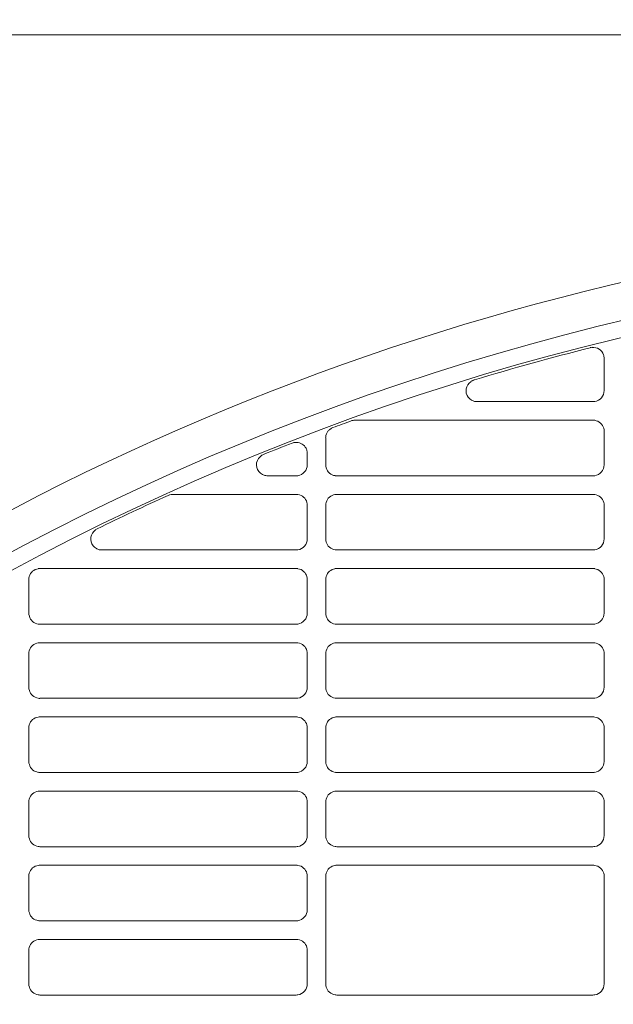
# Model space of a CAD drawing. Header units: millimetres. Extents: x -3034 to 546681, y -100001 to 133386.
# Tile 146 of 173: x 101840 to 101920, y -17781 to -17648. Entities that reach past the tile are written whole.
import ezdxf

# ---------------------------------------------------------------- set-up
doc = ezdxf.new("R2010")
doc.units = ezdxf.units.MM
doc.linetypes.add('ACAD_ISO03W100', pattern=[150, 60, -90])
doc.layers.get('Defpoints').update_dxf_attribs({"color": 252})
for name, color, linetype in [('___INST__AR_podstawy', 3, 'Continuous'), ('DETAIL', 5, 'Continuous'), ('ELEK CIENKIE', 80, 'Continuous'), ('ELEK ODGROMÓWKA', 214, 'Continuous')]:
    doc.layers.add(name, color=color, linetype=linetype)
doc.layers.add('I_WYMIARY', color=6, linetype='Continuous', lineweight=18)
doc.styles.add('DETALE1_100', font='arial.ttf', dxfattribs={"width": 0.6, "height": 200})
doc.dimstyles.new('Detale 1_100', dxfattribs={"dimscale": 0.12, "dimtxt": 250, "dimasz": 20, "dimexe": 50, "dimexo": 0, "dimgap": 30, "dimtad": 1, "dimdec": 1, "dimlfac": 0.1, "dimzin": 9, "dimdsep": 46, "dimtxsty": 'DETALE1_100', "dimblk1": 'DIM_KRESKA_', "dimblk2": 'DIM_KRESKA_', "dimsah": 1, "dimcen": 0, "dimse1": 1, "dimse2": 1, "dimclrd": 256, "dimclre": 256, "dimclrt": 256, "dimadec": 0, "dimazin": 0, "dimtfac": 0.01, "dimtdec": 1, "dimtix": 1, "dimtofl": 0, "dimtmove": 0, "dimatfit": 3, "dimfxl": 1, "dimtolj": 1, "dimtzin": 12, "dimlwd": -1, "dimarcsym": 0})

# ---------------------------------------------------------------- blocks, each defined once
blk = doc.blocks.new('iglice')
at = {"layer": 'ELEK CIENKIE', "color": 80, "linetype": 'ACAD_ISO03W100', "ltscale": 3}
blk.add_circle((-5706.4, 7322.5), 4350, dxfattribs=at)
blk = doc.blocks.new('wentDACH')
at = {"layer": 'DETAIL', "color": 8, "linetype": 'Continuous', "lineweight": 9}
for p, q in [((-84305.37, 25750.79), (-83742.92, 25750.79)), ((-84115.96, 25707.17), (-84115.96, 25702.83)), ((-84134.34, 25703.6), (-84134.47, 25703.34)), ((-84134.15, 25703.84), (-84134.34, 25703.6)), ((-84133.93, 25704.03), (-84134.15, 25703.84)), ((-84134.55, 25703.05), (-84134.57, 25702.75)), ((-84134.57, 25702.75), (-84134.53, 25702.46)), ((-84134.47, 25703.34), (-84134.55, 25703.05)), ((-84134.53, 25702.46), (-84134.42, 25702.18)), ((-84134.42, 25702.18), (-84134.26, 25701.93)), ((-84134.26, 25701.93), (-84134.06, 25701.71)), ((-84134.06, 25701.71), (-84133.81, 25701.55)), ((-84117.46, 25701.34), (-84133.02, 25701.34)), ((-84149.51, 25698.84), (-84117.45, 25698.84)), ((-84117.01, 25698.77), (-84117.22, 25698.82)), ((-84116.81, 25698.7), (-84117.01, 25698.77)), ((-84116.63, 25698.59), (-84116.81, 25698.7)), ((-84116.46, 25698.46), (-84116.63, 25698.59)), ((-84116.31, 25698.31), (-84116.46, 25698.46)), ((-84116.19, 25698.14), (-84116.31, 25698.31)), ((-84153.29, 25697.18), (-84153.33, 25697.1)), ((-84153.23, 25697.26), (-84153.29, 25697.18)), ((-84153.18, 25697.34), (-84153.23, 25697.26)), ((-84153.12, 25697.42), (-84153.18, 25697.34)), ((-84153.05, 25697.49), (-84153.12, 25697.42)), ((-84152.98, 25697.56), (-84153.05, 25697.49)), ((-84152.9, 25697.62), (-84152.98, 25697.56)), ((-84116.09, 25697.96), (-84116.19, 25698.14)), ((-84116.02, 25697.76), (-84116.09, 25697.96)), ((-84115.97, 25697.55), (-84116.02, 25697.76)), ((-84115.96, 25697.34), (-84115.97, 25697.55)), ((-84115.96, 25697.34), (-84115.96, 25692.83)), ((-84157.58, 25695.85), (-84157.77, 25695.82)), ((-84157.38, 25695.85), (-84157.58, 25695.85)), ((-84157.19, 25695.83), (-84157.38, 25695.85)), ((-84157, 25695.78), (-84157.19, 25695.83)), ((-84156.82, 25695.71), (-84157, 25695.78)), ((-84156.65, 25695.62), (-84156.82, 25695.71)), ((-84156.5, 25695.51), (-84156.65, 25695.62)), ((-84156.36, 25695.37), (-84156.5, 25695.51)), ((-84153.48, 25692.83), (-84153.48, 25696.44)), ((-84156.23, 25695.22), (-84156.36, 25695.37)), ((-84156.13, 25695.06), (-84156.23, 25695.22)), ((-84155.96, 25694.36), (-84155.96, 25692.84)), ((-84162.79, 25693.11), (-84162.82, 25692.79)), ((-84162.69, 25693.41), (-84162.79, 25693.11)), ((-84162.53, 25693.69), (-84162.69, 25693.41)), ((-84162.32, 25693.92), (-84162.53, 25693.69)), ((-84162.07, 25694.11), (-84162.32, 25693.92)), ((-84162.82, 25692.79), (-84162.78, 25692.48)), ((-84162.78, 25692.48), (-84162.67, 25692.18)), ((-84162.67, 25692.18), (-84162.5, 25691.92)), ((-84162.5, 25691.92), (-84162.28, 25691.69)), ((-84162.28, 25691.69), (-84162.02, 25691.52)), ((-84153.48, 25692.83), (-84153.47, 25692.62)), ((-84153.47, 25692.62), (-84153.42, 25692.41)), ((-84153.42, 25692.41), (-84153.35, 25692.21)), ((-84153.35, 25692.21), (-84153.25, 25692.03)), ((-84153.25, 25692.03), (-84153.13, 25691.86)), ((-84153.13, 25691.86), (-84152.98, 25691.71)), ((-84152.98, 25691.71), (-84152.81, 25691.58)), ((-84152.81, 25691.58), (-84152.62, 25691.48)), ((-84157.46, 25691.34), (-84161.29, 25691.34)), ((-84152.62, 25691.48), (-84152.43, 25691.4)), ((-84152.43, 25691.4), (-84152.22, 25691.36)), ((-84117.46, 25691.34), (-84151.99, 25691.34)), ((-84174.09, 25688.84), (-84157.45, 25688.84)), ((-84157.01, 25688.77), (-84157.22, 25688.82)), ((-84156.81, 25688.7), (-84157.01, 25688.77)), ((-84156.63, 25688.59), (-84156.81, 25688.7)), ((-84156.46, 25688.46), (-84156.63, 25688.59)), ((-84156.31, 25688.31), (-84156.46, 25688.46)), ((-84156.19, 25688.14), (-84156.31, 25688.31)), ((-84156.09, 25687.96), (-84156.19, 25688.14)), ((-84156.02, 25687.76), (-84156.09, 25687.96)), ((-84155.97, 25687.55), (-84156.02, 25687.76)), ((-84155.96, 25687.34), (-84155.97, 25687.55)), ((-84153.47, 25687.56), (-84153.48, 25687.35)), ((-84153.43, 25687.76), (-84153.47, 25687.56)), ((-84153.35, 25687.96), (-84153.43, 25687.76)), ((-84153.25, 25688.15), (-84153.35, 25687.96)), ((-84153.13, 25688.32), (-84153.25, 25688.15)), ((-84152.98, 25688.47), (-84153.13, 25688.32)), ((-84152.81, 25688.59), (-84152.98, 25688.47)), ((-84152.63, 25688.7), (-84152.81, 25688.59)), ((-84152.43, 25688.77), (-84152.63, 25688.7)), ((-84152.23, 25688.82), (-84152.43, 25688.77)), ((-84152, 25688.84), (-84117.45, 25688.84)), ((-84117.01, 25688.77), (-84117.22, 25688.82)), ((-84116.81, 25688.7), (-84117.01, 25688.77)), ((-84116.63, 25688.59), (-84116.81, 25688.7)), ((-84116.46, 25688.46), (-84116.63, 25688.59)), ((-84116.31, 25688.31), (-84116.46, 25688.46)), ((-84116.19, 25688.14), (-84116.31, 25688.31)), ((-84116.09, 25687.96), (-84116.19, 25688.14)), ((-84116.02, 25687.76), (-84116.09, 25687.96)), ((-84115.97, 25687.55), (-84116.02, 25687.76)), ((-84115.96, 25687.34), (-84115.97, 25687.55)), ((-84155.96, 25687.34), (-84155.96, 25682.84)), ((-84153.48, 25682.83), (-84153.48, 25687.35)), ((-84115.96, 25687.34), (-84115.96, 25682.84)), ((-84184.93, 25683.61), (-84185.06, 25683.34)), ((-84184.74, 25683.85), (-84184.93, 25683.61)), ((-84184.52, 25684.04), (-84184.74, 25683.85)), ((-84185.14, 25683.05), (-84185.15, 25682.75)), ((-84185.15, 25682.75), (-84185.11, 25682.45)), ((-84185.06, 25683.34), (-84185.14, 25683.05)), ((-84185.11, 25682.45), (-84185, 25682.17)), ((-84153.48, 25682.83), (-84153.47, 25682.62)), ((-84153.47, 25682.62), (-84153.42, 25682.41)), ((-84153.42, 25682.41), (-84153.35, 25682.21)), ((-84185, 25682.17), (-84184.84, 25681.91)), ((-84184.84, 25681.91), (-84184.63, 25681.7)), ((-84184.63, 25681.7), (-84184.38, 25681.53)), ((-84157.46, 25681.34), (-84183.63, 25681.34)), ((-84153.35, 25682.21), (-84153.25, 25682.03)), ((-84153.25, 25682.03), (-84153.13, 25681.86)), ((-84153.13, 25681.86), (-84152.98, 25681.71)), ((-84152.98, 25681.71), (-84152.81, 25681.58)), ((-84152.81, 25681.58), (-84152.62, 25681.48)), ((-84152.62, 25681.48), (-84152.43, 25681.4)), ((-84152.43, 25681.4), (-84152.22, 25681.36)), ((-84117.46, 25681.34), (-84151.99, 25681.34)), ((-84193.13, 25678.32), (-84193.25, 25678.15)), ((-84192.98, 25678.47), (-84193.13, 25678.32)), ((-84192.81, 25678.59), (-84192.98, 25678.47)), ((-84192.63, 25678.7), (-84192.81, 25678.59)), ((-84192.43, 25678.77), (-84192.63, 25678.7)), ((-84192.23, 25678.82), (-84192.43, 25678.77)), ((-84191.99, 25678.84), (-84157.45, 25678.84)), ((-84157.01, 25678.77), (-84157.22, 25678.82)), ((-84156.81, 25678.7), (-84157.01, 25678.77)), ((-84156.63, 25678.59), (-84156.81, 25678.7)), ((-84156.46, 25678.46), (-84156.63, 25678.59)), ((-84156.31, 25678.31), (-84156.46, 25678.46)), ((-84156.19, 25678.14), (-84156.31, 25678.31)), ((-84153.13, 25678.32), (-84153.25, 25678.15)), ((-84152.98, 25678.47), (-84153.13, 25678.32)), ((-84152.81, 25678.59), (-84152.98, 25678.47)), ((-84152.63, 25678.7), (-84152.81, 25678.59)), ((-84152.43, 25678.77), (-84152.63, 25678.7)), ((-84152.23, 25678.82), (-84152.43, 25678.77)), ((-84151.99, 25678.84), (-84117.45, 25678.84)), ((-84117.01, 25678.77), (-84117.22, 25678.82)), ((-84116.81, 25678.7), (-84117.01, 25678.77)), ((-84116.63, 25678.59), (-84116.81, 25678.7)), ((-84116.46, 25678.46), (-84116.63, 25678.59)), ((-84116.31, 25678.31), (-84116.46, 25678.46)), ((-84116.19, 25678.14), (-84116.31, 25678.31)), ((-84193.47, 25677.56), (-84193.48, 25677.35)), ((-84193.48, 25672.83), (-84193.48, 25677.35)), ((-84193.43, 25677.76), (-84193.47, 25677.56)), ((-84193.35, 25677.96), (-84193.43, 25677.76)), ((-84193.25, 25678.15), (-84193.35, 25677.96)), ((-84156.09, 25677.96), (-84156.19, 25678.14)), ((-84156.02, 25677.76), (-84156.09, 25677.96)), ((-84155.97, 25677.55), (-84156.02, 25677.76)), ((-84155.96, 25677.34), (-84155.97, 25677.55)), ((-84155.96, 25677.34), (-84155.96, 25672.84)), ((-84153.47, 25677.56), (-84153.48, 25677.35)), ((-84153.48, 25672.83), (-84153.48, 25677.35)), ((-84153.43, 25677.76), (-84153.47, 25677.56)), ((-84153.35, 25677.96), (-84153.43, 25677.76)), ((-84153.25, 25678.15), (-84153.35, 25677.96)), ((-84116.09, 25677.96), (-84116.19, 25678.14)), ((-84116.02, 25677.76), (-84116.09, 25677.96)), ((-84115.97, 25677.55), (-84116.02, 25677.76)), ((-84115.96, 25677.34), (-84115.97, 25677.55)), ((-84115.96, 25677.34), (-84115.96, 25672.84)), ((-84193.48, 25672.83), (-84193.47, 25672.62)), ((-84193.47, 25672.62), (-84193.42, 25672.41)), ((-84193.42, 25672.41), (-84193.35, 25672.21)), ((-84193.35, 25672.21), (-84193.25, 25672.03)), ((-84193.25, 25672.03), (-84193.12, 25671.86)), ((-84193.12, 25671.86), (-84192.98, 25671.71)), ((-84192.98, 25671.71), (-84192.81, 25671.58)), ((-84153.48, 25672.83), (-84153.47, 25672.62)), ((-84153.47, 25672.62), (-84153.42, 25672.41)), ((-84153.42, 25672.41), (-84153.35, 25672.21)), ((-84153.35, 25672.21), (-84153.25, 25672.03)), ((-84153.25, 25672.03), (-84153.13, 25671.86)), ((-84153.13, 25671.86), (-84152.98, 25671.71)), ((-84152.98, 25671.71), (-84152.81, 25671.58)), ((-84192.81, 25671.58), (-84192.62, 25671.48)), ((-84192.62, 25671.48), (-84192.43, 25671.4)), ((-84192.43, 25671.4), (-84192.22, 25671.36)), ((-84157.46, 25671.34), (-84191.99, 25671.34)), ((-84152.81, 25671.58), (-84152.62, 25671.48)), ((-84152.62, 25671.48), (-84152.43, 25671.4)), ((-84152.43, 25671.4), (-84152.22, 25671.36)), ((-84117.46, 25671.34), (-84151.99, 25671.34)), ((-84193.43, 25667.76), (-84193.47, 25667.56)), ((-84193.35, 25667.96), (-84193.43, 25667.76)), ((-84193.25, 25668.15), (-84193.35, 25667.96)), ((-84193.13, 25668.32), (-84193.25, 25668.15)), ((-84192.98, 25668.47), (-84193.13, 25668.32)), ((-84192.81, 25668.59), (-84192.98, 25668.47)), ((-84192.63, 25668.7), (-84192.81, 25668.59)), ((-84192.43, 25668.77), (-84192.63, 25668.7)), ((-84192.23, 25668.82), (-84192.43, 25668.77)), ((-84191.99, 25668.84), (-84157.45, 25668.84)), ((-84157.01, 25668.77), (-84157.22, 25668.82)), ((-84156.81, 25668.7), (-84157.01, 25668.77)), ((-84156.63, 25668.59), (-84156.81, 25668.7)), ((-84156.46, 25668.46), (-84156.63, 25668.59)), ((-84156.31, 25668.31), (-84156.46, 25668.46)), ((-84156.19, 25668.14), (-84156.31, 25668.31)), ((-84156.09, 25667.96), (-84156.19, 25668.14)), ((-84156.02, 25667.76), (-84156.09, 25667.96)), ((-84155.97, 25667.55), (-84156.02, 25667.76)), ((-84153.43, 25667.76), (-84153.47, 25667.56)), ((-84153.35, 25667.96), (-84153.43, 25667.76)), ((-84153.25, 25668.15), (-84153.35, 25667.96)), ((-84153.13, 25668.32), (-84153.25, 25668.15)), ((-84152.98, 25668.47), (-84153.13, 25668.32)), ((-84152.81, 25668.59), (-84152.98, 25668.47)), ((-84152.63, 25668.7), (-84152.81, 25668.59)), ((-84152.43, 25668.77), (-84152.63, 25668.7)), ((-84152.23, 25668.82), (-84152.43, 25668.77)), ((-84151.99, 25668.84), (-84117.45, 25668.84)), ((-84117.01, 25668.77), (-84117.22, 25668.82)), ((-84116.81, 25668.7), (-84117.01, 25668.77)), ((-84116.63, 25668.59), (-84116.81, 25668.7)), ((-84116.46, 25668.46), (-84116.63, 25668.59)), ((-84116.31, 25668.31), (-84116.46, 25668.46)), ((-84116.19, 25668.14), (-84116.31, 25668.31)), ((-84116.09, 25667.96), (-84116.19, 25668.14)), ((-84116.02, 25667.76), (-84116.09, 25667.96)), ((-84115.97, 25667.55), (-84116.02, 25667.76)), ((-84193.47, 25667.56), (-84193.48, 25667.35)), ((-84193.48, 25662.83), (-84193.48, 25667.35)), ((-84155.96, 25667.34), (-84155.97, 25667.55)), ((-84155.96, 25667.34), (-84155.96, 25662.84)), ((-84153.47, 25667.56), (-84153.48, 25667.35)), ((-84153.48, 25662.83), (-84153.48, 25667.35)), ((-84115.96, 25667.34), (-84115.97, 25667.55)), ((-84115.96, 25667.34), (-84115.96, 25662.84)), ((-84193.48, 25662.83), (-84193.47, 25662.62)), ((-84193.47, 25662.62), (-84193.42, 25662.41)), ((-84193.42, 25662.41), (-84193.35, 25662.21)), ((-84153.48, 25662.83), (-84153.47, 25662.62)), ((-84153.47, 25662.62), (-84153.42, 25662.41)), ((-84153.42, 25662.41), (-84153.35, 25662.21)), ((-84193.35, 25662.21), (-84193.25, 25662.03)), ((-84193.25, 25662.03), (-84193.12, 25661.86)), ((-84193.12, 25661.86), (-84192.98, 25661.71)), ((-84192.98, 25661.71), (-84192.81, 25661.58)), ((-84192.81, 25661.58), (-84192.62, 25661.48)), ((-84192.62, 25661.48), (-84192.43, 25661.4)), ((-84192.43, 25661.4), (-84192.22, 25661.36)), ((-84157.46, 25661.34), (-84191.99, 25661.34)), ((-84153.35, 25662.21), (-84153.25, 25662.03)), ((-84153.25, 25662.03), (-84153.13, 25661.86)), ((-84153.13, 25661.86), (-84152.98, 25661.71)), ((-84152.98, 25661.71), (-84152.81, 25661.58)), ((-84152.81, 25661.58), (-84152.62, 25661.48)), ((-84152.62, 25661.48), (-84152.43, 25661.4)), ((-84152.43, 25661.4), (-84152.22, 25661.36)), ((-84117.46, 25661.34), (-84151.99, 25661.34)), ((-84192.98, 25658.47), (-84193.13, 25658.32)), ((-84192.81, 25658.59), (-84192.98, 25658.47)), ((-84192.63, 25658.7), (-84192.81, 25658.59)), ((-84192.43, 25658.77), (-84192.63, 25658.7)), ((-84192.23, 25658.82), (-84192.43, 25658.77)), ((-84191.99, 25658.84), (-84157.45, 25658.84)), ((-84157.01, 25658.77), (-84157.22, 25658.82)), ((-84156.81, 25658.7), (-84157.01, 25658.77)), ((-84156.63, 25658.59), (-84156.81, 25658.7)), ((-84156.46, 25658.46), (-84156.63, 25658.59)), ((-84156.31, 25658.31), (-84156.46, 25658.46)), ((-84152.98, 25658.47), (-84153.13, 25658.32)), ((-84152.81, 25658.59), (-84152.98, 25658.47)), ((-84152.63, 25658.7), (-84152.81, 25658.59)), ((-84152.43, 25658.77), (-84152.63, 25658.7)), ((-84152.23, 25658.82), (-84152.43, 25658.77)), ((-84151.99, 25658.84), (-84117.45, 25658.84)), ((-84117.01, 25658.77), (-84117.22, 25658.82)), ((-84116.81, 25658.7), (-84117.01, 25658.77)), ((-84116.63, 25658.59), (-84116.81, 25658.7)), ((-84116.46, 25658.46), (-84116.63, 25658.59)), ((-84116.31, 25658.31), (-84116.46, 25658.46)), ((-84193.47, 25657.56), (-84193.48, 25657.35)), ((-84193.48, 25652.83), (-84193.48, 25657.35)), ((-84193.43, 25657.76), (-84193.47, 25657.56)), ((-84193.35, 25657.96), (-84193.43, 25657.76)), ((-84193.25, 25658.15), (-84193.35, 25657.96)), ((-84193.13, 25658.32), (-84193.25, 25658.15)), ((-84156.19, 25658.14), (-84156.31, 25658.31)), ((-84156.09, 25657.96), (-84156.19, 25658.14)), ((-84156.02, 25657.76), (-84156.09, 25657.96)), ((-84155.97, 25657.55), (-84156.02, 25657.76)), ((-84155.96, 25657.34), (-84155.97, 25657.55)), ((-84155.96, 25657.34), (-84155.96, 25652.84)), ((-84153.47, 25657.56), (-84153.48, 25657.35)), ((-84153.48, 25652.83), (-84153.48, 25657.35)), ((-84153.43, 25657.76), (-84153.47, 25657.56)), ((-84153.35, 25657.96), (-84153.43, 25657.76)), ((-84153.25, 25658.15), (-84153.35, 25657.96)), ((-84153.13, 25658.32), (-84153.25, 25658.15)), ((-84116.19, 25658.14), (-84116.31, 25658.31)), ((-84116.09, 25657.96), (-84116.19, 25658.14)), ((-84116.02, 25657.76), (-84116.09, 25657.96)), ((-84115.97, 25657.55), (-84116.02, 25657.76)), ((-84115.96, 25657.34), (-84115.97, 25657.55)), ((-84115.96, 25657.34), (-84115.96, 25652.84)), ((-84193.48, 25652.83), (-84193.47, 25652.62)), ((-84193.47, 25652.62), (-84193.42, 25652.41)), ((-84193.42, 25652.41), (-84193.35, 25652.22)), ((-84193.35, 25652.22), (-84193.25, 25652.03)), ((-84193.25, 25652.03), (-84193.12, 25651.86)), ((-84193.12, 25651.86), (-84192.98, 25651.71)), ((-84192.98, 25651.71), (-84192.81, 25651.58)), ((-84153.48, 25652.83), (-84153.47, 25652.62)), ((-84153.47, 25652.62), (-84153.42, 25652.42)), ((-84153.42, 25652.42), (-84153.35, 25652.22)), ((-84153.35, 25652.22), (-84153.25, 25652.03)), ((-84153.25, 25652.03), (-84153.13, 25651.86)), ((-84153.13, 25651.86), (-84152.98, 25651.71)), ((-84152.98, 25651.71), (-84152.81, 25651.59)), ((-84192.81, 25651.58), (-84192.62, 25651.48)), ((-84192.62, 25651.48), (-84192.43, 25651.41)), ((-84192.43, 25651.41), (-84192.22, 25651.36)), ((-84157.46, 25651.34), (-84191.99, 25651.34)), ((-84152.81, 25651.59), (-84152.62, 25651.48)), ((-84152.62, 25651.48), (-84152.43, 25651.41)), ((-84152.43, 25651.41), (-84152.22, 25651.36)), ((-84117.46, 25651.34), (-84151.99, 25651.34)), ((-84193.43, 25647.76), (-84193.47, 25647.56)), ((-84193.35, 25647.96), (-84193.43, 25647.76)), ((-84193.25, 25648.15), (-84193.35, 25647.96)), ((-84193.13, 25648.31), (-84193.25, 25648.15)), ((-84192.98, 25648.46), (-84193.13, 25648.31)), ((-84192.81, 25648.59), (-84192.98, 25648.46)), ((-84192.63, 25648.7), (-84192.81, 25648.59)), ((-84192.43, 25648.77), (-84192.63, 25648.7)), ((-84192.23, 25648.82), (-84192.43, 25648.77)), ((-84191.99, 25648.84), (-84157.45, 25648.84)), ((-84157.01, 25648.77), (-84157.22, 25648.82)), ((-84156.81, 25648.69), (-84157.01, 25648.77)), ((-84156.63, 25648.59), (-84156.81, 25648.69)), ((-84156.46, 25648.46), (-84156.63, 25648.59)), ((-84156.31, 25648.31), (-84156.46, 25648.46)), ((-84156.19, 25648.14), (-84156.31, 25648.31)), ((-84156.09, 25647.95), (-84156.19, 25648.14)), ((-84156.02, 25647.76), (-84156.09, 25647.95)), ((-84155.97, 25647.55), (-84156.02, 25647.76)), ((-84153.43, 25647.76), (-84153.47, 25647.55)), ((-84153.35, 25647.96), (-84153.43, 25647.76)), ((-84153.25, 25648.14), (-84153.35, 25647.96)), ((-84153.13, 25648.31), (-84153.25, 25648.14)), ((-84152.98, 25648.46), (-84153.13, 25648.31)), ((-84152.81, 25648.59), (-84152.98, 25648.46)), ((-84152.63, 25648.69), (-84152.81, 25648.59)), ((-84152.43, 25648.77), (-84152.63, 25648.69)), ((-84152.23, 25648.82), (-84152.43, 25648.77)), ((-84151.99, 25648.84), (-84117.45, 25648.84)), ((-84117.01, 25648.77), (-84117.22, 25648.82)), ((-84116.81, 25648.69), (-84117.01, 25648.77)), ((-84116.63, 25648.59), (-84116.81, 25648.69)), ((-84116.46, 25648.46), (-84116.63, 25648.59)), ((-84116.31, 25648.31), (-84116.46, 25648.46)), ((-84116.19, 25648.14), (-84116.31, 25648.31)), ((-84116.09, 25647.95), (-84116.19, 25648.14)), ((-84116.02, 25647.75), (-84116.09, 25647.95)), ((-84115.97, 25647.55), (-84116.02, 25647.75)), ((-84193.47, 25647.56), (-84193.48, 25647.35)), ((-84193.48, 25642.83), (-84193.48, 25647.35)), ((-84155.96, 25647.34), (-84155.97, 25647.55)), ((-84155.96, 25647.34), (-84155.96, 25642.84)), ((-84153.47, 25647.55), (-84153.48, 25647.34)), ((-84153.48, 25642.83), (-84153.48, 25647.34)), ((-84115.96, 25647.34), (-84115.97, 25647.55)), ((-84115.96, 25647.34), (-84115.96, 25642.84)), ((-84193.48, 25642.83), (-84193.47, 25642.62)), ((-84193.47, 25642.62), (-84193.42, 25642.41)), ((-84193.42, 25642.41), (-84193.35, 25642.21)), ((-84153.48, 25642.83), (-84153.47, 25642.62)), ((-84153.47, 25642.62), (-84153.42, 25642.41)), ((-84153.42, 25642.41), (-84153.35, 25642.21)), ((-84193.35, 25642.21), (-84193.25, 25642.03)), ((-84193.25, 25642.03), (-84193.12, 25641.86)), ((-84193.12, 25641.86), (-84192.98, 25641.71)), ((-84192.98, 25641.71), (-84192.81, 25641.58)), ((-84192.81, 25641.58), (-84192.62, 25641.48)), ((-84192.62, 25641.48), (-84192.43, 25641.4)), ((-84192.43, 25641.4), (-84192.22, 25641.36)), ((-84157.46, 25641.34), (-84191.99, 25641.34)), ((-84153.35, 25642.21), (-84153.25, 25642.03)), ((-84153.25, 25642.03), (-84153.13, 25641.86)), ((-84153.13, 25641.86), (-84152.98, 25641.71)), ((-84152.98, 25641.71), (-84152.81, 25641.58)), ((-84152.81, 25641.58), (-84152.62, 25641.48)), ((-84152.62, 25641.48), (-84152.43, 25641.4)), ((-84152.43, 25641.4), (-84152.22, 25641.36)), ((-84117.46, 25641.34), (-84151.99, 25641.34)), ((-84192.98, 25638.47), (-84193.13, 25638.32)), ((-84192.81, 25638.6), (-84192.98, 25638.47)), ((-84192.63, 25638.7), (-84192.81, 25638.6)), ((-84192.43, 25638.77), (-84192.63, 25638.7)), ((-84192.23, 25638.82), (-84192.43, 25638.77)), ((-84191.99, 25638.84), (-84157.45, 25638.84)), ((-84157.01, 25638.77), (-84157.22, 25638.82)), ((-84156.81, 25638.7), (-84157.01, 25638.77)), ((-84156.63, 25638.59), (-84156.81, 25638.7)), ((-84156.46, 25638.46), (-84156.63, 25638.59)), ((-84156.31, 25638.31), (-84156.46, 25638.46)), ((-84152.98, 25638.47), (-84153.13, 25638.32)), ((-84152.81, 25638.59), (-84152.98, 25638.47)), ((-84152.63, 25638.7), (-84152.81, 25638.59)), ((-84152.43, 25638.77), (-84152.63, 25638.7)), ((-84152.23, 25638.82), (-84152.43, 25638.77)), ((-84151.99, 25638.84), (-84117.45, 25638.84)), ((-84117.01, 25638.77), (-84117.22, 25638.82)), ((-84116.81, 25638.7), (-84117.01, 25638.77)), ((-84116.63, 25638.59), (-84116.81, 25638.7)), ((-84116.46, 25638.46), (-84116.63, 25638.59)), ((-84116.31, 25638.31), (-84116.46, 25638.46)), ((-84193.47, 25637.56), (-84193.48, 25637.35)), ((-84193.48, 25632.83), (-84193.48, 25637.35)), ((-84193.43, 25637.76), (-84193.47, 25637.56)), ((-84193.35, 25637.96), (-84193.43, 25637.76)), ((-84193.25, 25638.15), (-84193.35, 25637.96)), ((-84193.13, 25638.32), (-84193.25, 25638.15)), ((-84156.19, 25638.14), (-84156.31, 25638.31)), ((-84156.09, 25637.96), (-84156.19, 25638.14)), ((-84156.02, 25637.76), (-84156.09, 25637.96)), ((-84155.97, 25637.55), (-84156.02, 25637.76)), ((-84155.96, 25637.34), (-84155.97, 25637.55)), ((-84155.96, 25637.34), (-84155.96, 25632.84)), ((-84153.47, 25637.56), (-84153.48, 25637.35)), ((-84153.48, 25622.83), (-84153.48, 25637.35)), ((-84153.43, 25637.76), (-84153.47, 25637.56)), ((-84153.35, 25637.96), (-84153.43, 25637.76)), ((-84153.25, 25638.15), (-84153.35, 25637.96)), ((-84153.13, 25638.32), (-84153.25, 25638.15)), ((-84116.19, 25638.14), (-84116.31, 25638.31)), ((-84116.09, 25637.96), (-84116.19, 25638.14)), ((-84116.02, 25637.76), (-84116.09, 25637.96)), ((-84115.97, 25637.55), (-84116.02, 25637.76)), ((-84115.96, 25637.34), (-84115.97, 25637.55)), ((-84115.96, 25637.34), (-84115.96, 25622.84)), ((-84193.48, 25632.83), (-84193.47, 25632.62)), ((-84193.47, 25632.62), (-84193.42, 25632.41)), ((-84193.42, 25632.41), (-84193.35, 25632.22)), ((-84193.35, 25632.22), (-84193.25, 25632.03)), ((-84193.25, 25632.03), (-84193.12, 25631.86)), ((-84193.12, 25631.86), (-84192.98, 25631.71)), ((-84192.98, 25631.71), (-84192.81, 25631.58)), ((-84192.81, 25631.58), (-84192.62, 25631.48)), ((-84192.62, 25631.48), (-84192.43, 25631.41)), ((-84192.43, 25631.41), (-84192.22, 25631.36)), ((-84157.46, 25631.34), (-84191.99, 25631.34)), ((-84193.35, 25627.96), (-84193.43, 25627.76)), ((-84193.25, 25628.15), (-84193.35, 25627.96)), ((-84193.13, 25628.31), (-84193.25, 25628.15)), ((-84192.98, 25628.46), (-84193.13, 25628.31)), ((-84192.81, 25628.59), (-84192.98, 25628.46)), ((-84192.63, 25628.7), (-84192.81, 25628.59)), ((-84192.43, 25628.77), (-84192.63, 25628.7)), ((-84192.23, 25628.82), (-84192.43, 25628.77)), ((-84191.99, 25628.84), (-84157.45, 25628.84)), ((-84157.01, 25628.77), (-84157.22, 25628.82)), ((-84156.81, 25628.69), (-84157.01, 25628.77)), ((-84156.63, 25628.59), (-84156.81, 25628.69)), ((-84156.46, 25628.46), (-84156.63, 25628.59)), ((-84156.31, 25628.31), (-84156.46, 25628.46)), ((-84156.19, 25628.14), (-84156.31, 25628.31)), ((-84156.09, 25627.95), (-84156.19, 25628.14)), ((-84156.02, 25627.76), (-84156.09, 25627.95)), ((-84193.47, 25627.56), (-84193.48, 25627.35)), ((-84193.48, 25622.83), (-84193.48, 25627.35)), ((-84193.43, 25627.76), (-84193.47, 25627.56)), ((-84155.97, 25627.55), (-84156.02, 25627.76)), ((-84155.96, 25627.34), (-84155.97, 25627.55)), ((-84155.96, 25627.34), (-84155.96, 25622.84)), ((-84193.48, 25622.83), (-84193.47, 25622.62)), ((-84193.47, 25622.62), (-84193.42, 25622.41)), ((-84153.48, 25622.83), (-84153.47, 25622.62)), ((-84153.47, 25622.62), (-84153.42, 25622.41)), ((-84193.42, 25622.41), (-84193.35, 25622.21)), ((-84193.35, 25622.21), (-84193.25, 25622.03)), ((-84193.25, 25622.03), (-84193.12, 25621.86)), ((-84193.12, 25621.86), (-84192.98, 25621.71)), ((-84192.98, 25621.71), (-84192.81, 25621.58)), ((-84192.81, 25621.58), (-84192.62, 25621.48)), ((-84192.62, 25621.48), (-84192.43, 25621.4)), ((-84192.43, 25621.4), (-84192.22, 25621.36)), ((-84157.46, 25621.34), (-84191.99, 25621.34)), ((-84153.42, 25622.41), (-84153.35, 25622.21)), ((-84153.35, 25622.21), (-84153.25, 25622.03)), ((-84153.25, 25622.03), (-84153.13, 25621.86)), ((-84153.13, 25621.86), (-84152.98, 25621.71)), ((-84152.98, 25621.71), (-84152.81, 25621.58)), ((-84152.81, 25621.58), (-84152.62, 25621.48)), ((-84152.62, 25621.48), (-84152.43, 25621.4)), ((-84152.43, 25621.4), (-84152.22, 25621.36)), ((-84117.46, 25621.34), (-84151.99, 25621.34))]:
    blk.add_line(p, q, dxfattribs=at)
for centre, radius, start, end in [((-84034.72, 25380.09), 346.4, 53.7024, 126.2976), ((-84034.72, 25380.09), 341.4, 93.7169, 143.4916), ((-84034.72, 25380.09), 339.2, 93.2993, 143.4916), ((-84034.75, 25380.06), 338.89, 104.1895, 106.9323), ((-84117.45, 25707.16), 1.51, 94.8122, 104.187), ((-84117.45, 25707.17), 1.49, 19.0413, 94.8816), ((-84117.47, 25707.17), 1.51, 0.0568, 18.9614), ((-84132.98, 25702.7), 1.64, 116.2016, 125.5469), ((-84132.97, 25702.67), 1.66, 106.9315, 116.1929), ((-84117.46, 25702.83), 1.5, 278.9087, 359.9914), ((-84133.04, 25702.91), 1.57, 240.6076, 241.7494), ((-84133.03, 25702.94), 1.6, 241.7775, 251.1148), ((-84133.02, 25702.97), 1.64, 251.1256, 260.4695), ((-84133.02, 25703), 1.66, 260.4783, 270.0002), ((-84117.46, 25702.84), 1.5, 270.0028, 278.9522), ((-84034.76, 25380.11), 338.85, 109.8889, 110.3329), ((-84149.5, 25697.27), 1.57, 103.2755, 109.8883), ((-84149.51, 25697.28), 1.56, 96.6474, 103.2748), ((-84149.51, 25697.29), 1.55, 90.008, 96.6433), ((-84117.45, 25697.35), 1.49, 81.0394, 89.9984), ((-84151.99, 25696.44), 1.5, 162.6154, 179.9488), ((-84151.99, 25696.44), 1.49, 153.8642, 162.5592), ((-84151.98, 25696.43), 1.51, 110.3346, 127.6787), ((-84034.76, 25380.11), 338.85, 111.3273, 112.0273), ((-84157.45, 25694.34), 1.51, 102.0878, 111.3249), ((-84161.25, 25692.74), 1.6, 112.0289, 120.968), ((-84157.46, 25694.36), 1.5, 18.5842, 27.8332), ((-84157.47, 25694.36), 1.51, 0.051, 18.5087), ((-84157.46, 25692.84), 1.5, 278.9246, 359.9989), ((-84161.3, 25692.88), 1.54, 242.4511, 242.9041), ((-84161.3, 25692.9), 1.56, 242.9214, 251.5871), ((-84117.46, 25692.84), 1.5, 278.911, 359.9946), ((-84161.29, 25692.92), 1.58, 251.5993, 260.741), ((-84161.29, 25692.94), 1.6, 260.7515, 269.998), ((-84157.46, 25692.84), 1.5, 270.0028, 278.9554), ((-84151.99, 25692.85), 1.51, 261.0734, 269.9973), ((-84117.46, 25692.84), 1.5, 270.0028, 278.9525), ((-84034.75, 25380.09), 338.87, 114.3961, 116.1864), ((-84174.08, 25687.29), 1.55, 106.0622, 114.3949), ((-84174.09, 25687.3), 1.54, 90.0575, 106.0371), ((-84157.45, 25687.35), 1.49, 81.0367, 89.9984), ((-84152, 25687.34), 1.5, 90.0016, 98.9376), ((-84117.45, 25687.35), 1.49, 81.0393, 89.9984), ((-84183.6, 25682.77), 1.56, 123.3579, 125.6956), ((-84183.6, 25682.77), 1.57, 116.1899, 123.3553), ((-84157.46, 25682.84), 1.5, 278.926, 0.0021), ((-84117.46, 25682.84), 1.5, 278.9133, 359.9978), ((-84183.65, 25682.87), 1.53, 241.2046, 245.1295), ((-84183.64, 25682.89), 1.55, 245.1829, 260.4557), ((-84183.63, 25682.91), 1.57, 260.4816, 269.9968), ((-84157.46, 25682.84), 1.5, 270.0028, 278.9548), ((-84151.99, 25682.85), 1.51, 261.074, 269.9973), ((-84117.46, 25682.84), 1.5, 270.0028, 278.9528), ((-84191.99, 25677.34), 1.5, 90.0016, 98.9352), ((-84157.45, 25677.35), 1.49, 81.0375, 89.9983), ((-84152, 25677.34), 1.5, 90.0016, 98.9366), ((-84117.45, 25677.35), 1.49, 81.0393, 89.9983), ((-84157.46, 25672.84), 1.5, 278.9291, 0.0053), ((-84117.46, 25672.84), 1.5, 278.9156, 0.0009), ((-84191.99, 25672.85), 1.52, 261.0744, 269.9974), ((-84157.46, 25672.84), 1.5, 270.0027, 278.9559), ((-84151.99, 25672.85), 1.51, 261.0728, 269.9974), ((-84117.46, 25672.84), 1.5, 270.0027, 278.9531), ((-84191.99, 25667.33), 1.5, 90.0016, 98.9362), ((-84157.45, 25667.35), 1.49, 81.0366, 89.9983), ((-84151.99, 25667.34), 1.5, 90.0017, 98.9376), ((-84117.45, 25667.35), 1.49, 81.0392, 89.9983), ((-84157.46, 25662.84), 1.5, 278.9306, 0.0084), ((-84117.46, 25662.84), 1.5, 278.9179, 0.0041), ((-84191.99, 25662.85), 1.52, 261.0741, 269.9974), ((-84157.46, 25662.84), 1.5, 270.0027, 278.9553), ((-84151.99, 25662.85), 1.51, 261.0734, 269.9974), ((-84117.46, 25662.84), 1.5, 270.0027, 278.9533), ((-84191.99, 25657.33), 1.5, 90.0016, 98.9362), ((-84157.45, 25657.35), 1.49, 81.0375, 89.9983), ((-84151.99, 25657.34), 1.5, 90.0017, 98.9366), ((-84117.45, 25657.35), 1.49, 81.0392, 89.9983), ((-84157.46, 25652.84), 1.5, 278.9347, 0.0116), ((-84117.46, 25652.84), 1.5, 278.9211, 0.0073), ((-84191.99, 25652.86), 1.51, 261.0748, 269.9985), ((-84157.46, 25652.84), 1.5, 270.0038, 278.9574), ((-84151.99, 25652.86), 1.51, 261.0732, 269.9985), ((-84117.46, 25652.85), 1.5, 270.0038, 278.9545), ((-84191.99, 25647.33), 1.5, 90.0006, 98.9352), ((-84157.45, 25647.34), 1.49, 81.0356, 89.9972), ((-84151.99, 25647.33), 1.5, 90.0006, 98.9366), ((-84117.45, 25647.34), 1.49, 81.0382, 89.9972), ((-84157.46, 25642.84), 1.5, 278.9351, 0.0147), ((-84117.46, 25642.84), 1.5, 278.9224, 0.0104), ((-84191.99, 25642.85), 1.51, 261.0736, 269.9974), ((-84157.46, 25642.84), 1.5, 270.0027, 278.9558), ((-84151.99, 25642.85), 1.51, 261.0728, 269.9974), ((-84117.46, 25642.84), 1.5, 270.0027, 278.9538), ((-84191.99, 25637.33), 1.5, 90.0017, 98.9362), ((-84157.45, 25637.35), 1.49, 81.0374, 89.9983), ((-84151.99, 25637.34), 1.5, 90.0017, 98.9366), ((-84117.45, 25637.35), 1.49, 81.0391, 89.9983), ((-84157.46, 25632.84), 1.5, 278.9392, 0.0179), ((-84191.99, 25632.86), 1.51, 261.0743, 269.9985), ((-84157.46, 25632.84), 1.5, 270.0037, 278.9579), ((-84191.99, 25627.33), 1.5, 90.0006, 98.9351), ((-84157.45, 25627.34), 1.49, 81.0355, 89.9972), ((-84157.46, 25622.84), 1.5, 278.9397, 0.0211), ((-84117.46, 25622.84), 1.5, 278.927, 0.0168), ((-84191.99, 25622.85), 1.51, 261.073, 269.9975), ((-84157.46, 25622.84), 1.5, 270.0027, 278.9563), ((-84151.99, 25622.85), 1.51, 261.0723, 269.9974), ((-84117.46, 25622.84), 1.5, 270.0026, 278.9543)]:
    blk.add_arc(centre, radius, start, end, dxfattribs=at)
blk = doc.blocks.new('DIM_KRESKA_')
for p, q in [((0, 14), (0, -14)), ((-6, 0), (6, 0))]:
    blk.add_line(p, q)
at = {"const_width": 1.2}
blk.add_lwpolyline([(-4.243, -4.243), (4.243, 4.243)], dxfattribs=at)
blk = doc.blocks.new('*D524')
at = {"layer": 'Defpoints', "color": 0}
for p in [(101226.4, -17351.32), (109926.4, -17351.32), (109926.4, -19434.49)]:
    blk.add_point(p, dxfattribs=at)
at = {"layer": 'I_WYMIARY'}
blk.add_line((101228.8, -19434.49), (109924, -19434.49), dxfattribs=at)
at = {"layer": 'I_WYMIARY', "xscale": 2.4, "yscale": 2.4, "zscale": 2.4, "rotation": 180}
blk.add_blockref('DIM_KRESKA_', (101226.4, -19434.49), dxfattribs=at)
at = {"layer": 'I_WYMIARY', "xscale": 2.4, "yscale": 2.4, "zscale": 2.4}
blk.add_blockref('DIM_KRESKA_', (109926.4, -19434.49), dxfattribs=at)
at = {"layer": 'I_WYMIARY', "insert": (105576.4, -19328.7), "char_height": 200, "attachment_point": 5, "style": 'DETALE1_100'}
blk.add_mtext('\\A1;870', dxfattribs=at)

msp = doc.modelspace()

# ---------------------------------------------------------------- block references
at = {"layer": '___INST__AR_podstawy', "color": 210, "lineweight": 40}
msp.add_blockref('wentDACH', (186034.592, -43400.942), dxfattribs=at)
at = {"layer": 'ELEK ODGROMÓWKA'}
msp.add_blockref('iglice', (111335.99, -24243.943), dxfattribs=at)

# ---------------------------------------------------------------- dimensions: what is measured, and where the dimension line sits
at = {"layer": 'I_WYMIARY'}
dim = msp.add_linear_dim(base=(109926.396, -19434.486), p1=(101226.396, -17351.322), p2=(109926.396, -17351.322), dimstyle='Detale 1_100', dxfattribs=at)
dim.commit()
dim.dimension.update_dxf_attribs({"geometry": '*D524', "text_midpoint": (105576.396, -19328.703)})

doc.saveas('drawing.dxf')
